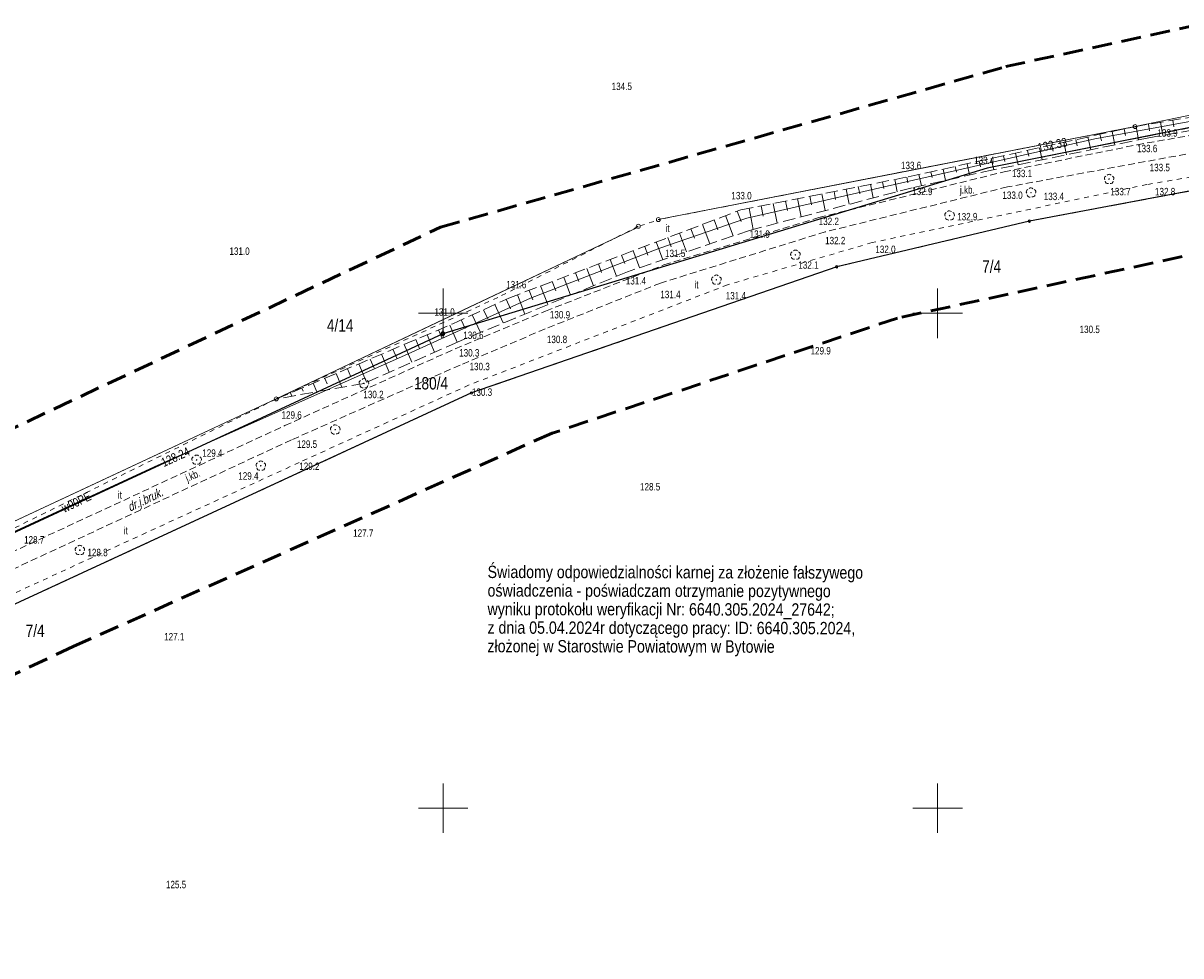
# Model space of a CAD drawing. Header units: metres. Extents: x 6443052 to 6445155, y 6013553 to 6014840.
# Tile 19 of 36: x 6443915 to 6444149, y 6013970 to 6014159. Entities that reach past the tile are written whole.
import ezdxf
from ezdxf.enums import TextEntityAlignment as Align

# ---------------------------------------------------------------- set-up
doc = ezdxf.new("R2010")
doc.units = ezdxf.units.M
doc.header["$MEASUREMENT"] = 0
for name, pattern in [('L_0_03', [2, 1, -1]), ('L_0_05', [3.5, 2.5, -1]), ('L_0_06', [4, 3, -1]), ('L_0_0C', [6, 4, -2]), ('L_0_56', [2.1, 1.4, -0.7]), ('L_0_AD', [0])]:
    doc.linetypes.add(name, pattern=pattern)
doc.layers.get('0').update_dxf_attribs({"linetype": 'CONTINUOUS', "lineweight": 18})
for name, color, linetype, lineweight in [('131_Punkt_osnowy_pomiarowej', 7, 'CONTINUOUS', 18), ('202_punkt_graniczny', 7, 'CONTINUOUS', 18), ('203_punkt_graniczny', 7, 'CONTINUOUS', 18), ('211_numer_dzialki_ewidencyjnej', 96, 'CONTINUOUS', 18), ('217_kontur_klasyfikacyjny', 3, 'L_0_06', 18), ('218_kontur_uzytku_gruntowego', 3, 'L_0_06', 18), ('219_dzialka_ewidencyjna', 96, 'CONTINUOUS', 25), ('luk_G_DRO', 7, 'L_0_56', 18), ('luk_G_SIE_W', 5, 'CONTINUOUS', 18), ('luk_G_SKA', 7, 'L_0_05', 18), ('Ramka_wewn_2_i_opis', 7, 'CONTINUOUS', 18), ('siatka', 7, 'CONTINUOUS', 18), ('slup_odzysk', 7, 'CONTINUOUS', 18), ('srednie_nap_pomiar', 1, 'L_0_AD', 18), ('uzytek_pomiar', 7, 'L_0_03', 18), ('Uzytki_gruntowe_POMIOERZONE', 7, 'L_0_03', 18), ('wys_odzysk', 7, 'CONTINUOUS', 18), ('ZAKRES', 212, 'L_0_0C', 50)]:
    doc.layers.add(name, color=color, linetype=linetype, lineweight=lineweight)
doc.styles.add('Arial CE', font='Arial CE.ttf')
doc.linetypes.add('L_0_AD_SHX_E', pattern='A,0,-1.2,-2.4,-2.4,-2.4,-2.4,-2.4,[17,STARKOWO_STARKÓWKO.shx,S=0.1,R=0,X=0,Y=0],-2.4,[18,STARKOWO_STARKÓWKO.shx,S=0.1,R=0,X=0,Y=0],-2.4,[19,STARKOWO_STARKÓWKO.shx,S=0.1,R=0,X=0,Y=0],-2.4,-2.4,-1.2', length=24)
doc.linetypes.add('L_0_AD_SHX_S', pattern='A,0,-1.2,-2.4,-2.4,[13,STARKOWO_STARKÓWKO.shx,S=0.1,R=0,X=0,Y=0],-2.4,[14,STARKOWO_STARKÓWKO.shx,S=0.1,R=0,X=0,Y=0],-2.4,[15,STARKOWO_STARKÓWKO.shx,S=0.1,R=0,X=0,Y=0],-2.4,[16,STARKOWO_STARKÓWKO.shx,S=0.1,R=0,X=0,Y=0],-2.4,-2.4,-2.4,-2.4,-1.2', length=24)

msp = doc.modelspace()

# ---------------------------------------------------------------- hatches: boundary and pattern name
at = {"layer": '203_punkt_graniczny', "linetype": 'Continuous', "lineweight": 18}
msp.add_hatch(color=256, dxfattribs=at).paths.add_polyline_path([(6444110.04, 6014129.3, 1), (6444110.04, 6014129.39, 1)])

# ---------------------------------------------------------------- linework, layer by layer
at = {"layer": '131_Punkt_osnowy_pomiarowej', "linetype": 'Continuous', "lineweight": 18}
msp.add_line((6443999.97, 6014096.25), (6443999.97, 6014096.75), dxfattribs=at)
at = {"layer": '131_Punkt_osnowy_pomiarowej', "lineweight": 18}
msp.add_circle((6443999.97, 6014095.88), 0.375, dxfattribs=at)
at = {"layer": '202_punkt_graniczny', "lineweight": 18}
for centre in [(6444118.54, 6014118.63), (6444079.59, 6014109.4), (6443999.95, 6014095.87), (6444005.74, 6014083.9)]:
    msp.add_circle(centre, 0.25, dxfattribs=at)
at = {"layer": '203_punkt_graniczny', "lineweight": 18}
msp.add_circle((6444110.04, 6014129.35), 0.045, dxfattribs=at)
at = {"layer": 'luk_G_DRO', "lineweight": 18}
for p, q in [((6444020.72, 6014100.45), (6444044.62, 6014109.76)), ((6444020.72, 6014100.45), (6444044.62, 6014109.76)), ((6444043.97, 6014106.12), (6444020.65, 6014096.85)), ((6444043.97, 6014106.12), (6444020.65, 6014096.85)), ((6444002.43, 6014092.83), (6444020.72, 6014100.45)), ((6444002.43, 6014092.83), (6444020.72, 6014100.45)), ((6444020.65, 6014096.85), (6444003.44, 6014089.53)), ((6444020.65, 6014096.85), (6444003.44, 6014089.53))]:
    msp.add_line(p, q, dxfattribs=at)
at = {"layer": 'luk_G_SIE_W', "linetype": 'Continuous', "lineweight": 18}
for p, q in [((6444017.69, 6014103.04), (6444043.63, 6014113.08)), ((6444017.69, 6014103.04), (6444043.63, 6014113.08)), ((6443992.92, 6014091.78), (6444017.69, 6014103.04)), ((6443992.92, 6014091.78), (6444017.69, 6014103.04))]:
    msp.add_line(p, q, dxfattribs=at)
at = {"layer": 'luk_G_SKA', "linetype": 'Continuous', "lineweight": 13}
for p, q in [((6444135.26, 6014136.71), (6444135.85, 6014134.07)), ((6444135.26, 6014136.71), (6444135.85, 6014134.07)), ((6444137.7, 6014137.26), (6444138, 6014135.91)), ((6444137.7, 6014137.26), (6444138, 6014135.91)), ((6444142.61, 6014138.19), (6444142.83, 6014136.87)), ((6444142.61, 6014138.19), (6444142.83, 6014136.87)), ((6444145.08, 6014138.6), (6444145.52, 6014135.97)), ((6444145.08, 6014138.6), (6444145.52, 6014135.97)), ((6444147.54, 6014139.01), (6444147.76, 6014137.7)), ((6444147.54, 6014139.01), (6444147.76, 6014137.7)), ((6444125.5, 6014134.55), (6444126.05, 6014132.04)), ((6444125.5, 6014134.55), (6444126.05, 6014132.04)), ((6444127.94, 6014135.09), (6444128.22, 6014133.82)), ((6444127.94, 6014135.09), (6444128.22, 6014133.82)), ((6444130.38, 6014135.63), (6444130.95, 6014133.05)), ((6444130.38, 6014135.63), (6444130.95, 6014133.05)), ((6444132.82, 6014136.17), (6444133.11, 6014134.87)), ((6444132.82, 6014136.17), (6444133.11, 6014134.87)), ((6444115.73, 6014132.38), (6444116.26, 6014130.02)), ((6444115.73, 6014132.38), (6444116.26, 6014130.02)), ((6444118.17, 6014132.92), (6444118.44, 6014131.72)), ((6444118.17, 6014132.92), (6444118.44, 6014131.72)), ((6444120.61, 6014133.46), (6444121.15, 6014131.03)), ((6444120.61, 6014133.46), (6444121.15, 6014131.03)), ((6444123.05, 6014134.01), (6444123.33, 6014132.77)), ((6444123.05, 6014134.01), (6444123.33, 6014132.77)), ((6444103.53, 6014129.67), (6444103.78, 6014128.53)), ((6444103.53, 6014129.67), (6444103.78, 6014128.53)), ((6444105.97, 6014130.22), (6444106.47, 6014127.93)), ((6444105.97, 6014130.22), (6444106.47, 6014127.93)), ((6444108.41, 6014130.76), (6444108.66, 6014129.61)), ((6444108.41, 6014130.76), (6444108.66, 6014129.61)), ((6444110.85, 6014131.3), (6444111.36, 6014129)), ((6444110.85, 6014131.3), (6444111.36, 6014129)), ((6444113.29, 6014131.84), (6444113.55, 6014130.67)), ((6444113.29, 6014131.84), (6444113.55, 6014130.67)), ((6444093.76, 6014127.51), (6444093.99, 6014126.36)), ((6444093.76, 6014127.51), (6444093.99, 6014126.36)), ((6444096.2, 6014128.05), (6444096.71, 6014125.79)), ((6444096.2, 6014128.05), (6444096.71, 6014125.79)), ((6444098.64, 6014128.59), (6444098.9, 6014127.46)), ((6444098.64, 6014128.59), (6444098.9, 6014127.46)), ((6444101.09, 6014129.13), (6444101.59, 6014126.86)), ((6444101.09, 6014129.13), (6444101.59, 6014126.86)), ((6444081.49, 6014125.1), (6444082.1, 6014122.03)), ((6444081.49, 6014125.1), (6444082.1, 6014122.03)), ((6444083.95, 6014125.59), (6444084.23, 6014124.13)), ((6444083.95, 6014125.59), (6444084.23, 6014124.13)), ((6444086.4, 6014126.07), (6444086.94, 6014123.3)), ((6444086.4, 6014126.07), (6444086.94, 6014123.3)), ((6444088.85, 6014126.55), (6444089.11, 6014125.24)), ((6444088.85, 6014126.55), (6444089.11, 6014125.24)), ((6444091.31, 6014127.03), (6444091.79, 6014124.57)), ((6444091.31, 6014127.03), (6444091.79, 6014124.57)), ((6444069.23, 6014122.69), (6444069.61, 6014120.77)), ((6444069.23, 6014122.69), (6444069.61, 6014120.77)), ((6444071.68, 6014123.18), (6444072.41, 6014119.49)), ((6444071.68, 6014123.18), (6444072.41, 6014119.49)), ((6444074.13, 6014123.66), (6444074.48, 6014121.89)), ((6444074.13, 6014123.66), (6444074.48, 6014121.89)), ((6444076.59, 6014124.14), (6444077.25, 6014120.76)), ((6444076.59, 6014124.14), (6444077.25, 6014120.76)), ((6444079.04, 6014124.62), (6444079.36, 6014123.01)), ((6444079.04, 6014124.62), (6444079.36, 6014123.01)), ((6444059.45, 6014120.63), (6444060.25, 6014118.53)), ((6444059.45, 6014120.63), (6444060.25, 6014118.53)), ((6444061.87, 6014121.25), (6444062.71, 6014116.94)), ((6444061.87, 6014121.25), (6444062.71, 6014116.94)), ((6444064.32, 6014121.73), (6444064.73, 6014119.65)), ((6444064.32, 6014121.73), (6444064.73, 6014119.65)), ((6444066.77, 6014122.21), (6444067.56, 6014118.21)), ((6444066.77, 6014122.21), (6444067.56, 6014118.21)), ((6444054.78, 6014118.86), (6444055.54, 6014116.84)), ((6444054.78, 6014118.86), (6444055.54, 6014116.84)), ((6444057.12, 6014119.75), (6444058.68, 6014115.63)), ((6444057.12, 6014119.75), (6444058.68, 6014115.63)), ((6444047.77, 6014116.19), (6444049.2, 6014112.43)), ((6444047.77, 6014116.19), (6444049.2, 6014112.43)), ((6444050.1, 6014117.08), (6444050.84, 6014115.15)), ((6444050.1, 6014117.08), (6444050.84, 6014115.15)), ((6444052.44, 6014117.97), (6444053.94, 6014114.03)), ((6444052.44, 6014117.97), (6444053.94, 6014114.03)), ((6444040.76, 6014113.52), (6444041.42, 6014111.77)), ((6444040.76, 6014113.52), (6444041.42, 6014111.77)), ((6444043.09, 6014114.41), (6444044.46, 6014110.83)), ((6444043.09, 6014114.41), (6444044.46, 6014110.83)), ((6444045.43, 6014115.3), (6444046.13, 6014113.46)), ((6444045.43, 6014115.3), (6444046.13, 6014113.46)), ((6444036.08, 6014111.74), (6444036.72, 6014110.08)), ((6444036.08, 6014111.74), (6444036.72, 6014110.08)), ((6444038.42, 6014112.63), (6444039.72, 6014109.22)), ((6444038.42, 6014112.63), (6444039.72, 6014109.22)), ((6444029.07, 6014109.08), (6444030.41, 6014105.57)), ((6444029.07, 6014109.08), (6444030.41, 6014105.57)), ((6444031.41, 6014109.97), (6444032.06, 6014108.24)), ((6444031.41, 6014109.97), (6444032.06, 6014108.24)), ((6444033.75, 6014110.86), (6444035.03, 6014107.47)), ((6444033.75, 6014110.86), (6444035.03, 6014107.47)), ((6444022.06, 6014106.41), (6444022.77, 6014104.56)), ((6444022.06, 6014106.41), (6444022.77, 6014104.56)), ((6444024.4, 6014107.3), (6444025.78, 6014103.66)), ((6444024.4, 6014107.3), (6444025.78, 6014103.66)), ((6444026.74, 6014108.19), (6444027.42, 6014106.4)), ((6444026.74, 6014108.19), (6444027.42, 6014106.4)), ((6444017.39, 6014104.63), (6444018.12, 6014102.71)), ((6444017.39, 6014104.63), (6444018.12, 6014102.71)), ((6444019.72, 6014105.52), (6444021.16, 6014101.75)), ((6444019.72, 6014105.52), (6444021.16, 6014101.75)), ((6444010.46, 6014101.78), (6444012.17, 6014098.04)), ((6444010.46, 6014101.78), (6444012.17, 6014098.04)), ((6444012.73, 6014102.82), (6444013.61, 6014100.91)), ((6444012.73, 6014102.82), (6444013.61, 6014100.91)), ((6444015.05, 6014103.74), (6444016.53, 6014099.84)), ((6444015.05, 6014103.74), (6444016.53, 6014099.84)), ((6444005.91, 6014099.69), (6444007.55, 6014096.12)), ((6444005.91, 6014099.69), (6444007.55, 6014096.12)), ((6444008.18, 6014100.73), (6444009.02, 6014098.91)), ((6444008.18, 6014100.73), (6444009.02, 6014098.91)), ((6444001.36, 6014097.62), (6444002.83, 6014094.16)), ((6444001.36, 6014097.62), (6444002.83, 6014094.16)), ((6444003.64, 6014098.65), (6444004.44, 6014096.91)), ((6444003.64, 6014098.65), (6444004.44, 6014096.91)), ((6443994.46, 6014094.68), (6443995.22, 6014092.91)), ((6443994.46, 6014094.68), (6443995.22, 6014092.91)), ((6443996.76, 6014095.66), (6443998.26, 6014092.14)), ((6443996.76, 6014095.66), (6443998.26, 6014092.14)), ((6443999.06, 6014096.64), (6443999.8, 6014094.9)), ((6443999.06, 6014096.64), (6443999.8, 6014094.9)), ((6443989.86, 6014092.72), (6443990.63, 6014090.91)), ((6443989.86, 6014092.72), (6443990.63, 6014090.91)), ((6443992.16, 6014093.7), (6443993.69, 6014090.12)), ((6443992.16, 6014093.7), (6443993.69, 6014090.12)), ((6443985.26, 6014090.76), (6443986.04, 6014088.92)), ((6443985.26, 6014090.76), (6443986.04, 6014088.92)), ((6443987.56, 6014091.74), (6443989.11, 6014088.09)), ((6443987.56, 6014091.74), (6443989.11, 6014088.09)), ((6443978.36, 6014087.82), (6443979.54, 6014085.04)), ((6443978.36, 6014087.82), (6443979.54, 6014085.04)), ((6443980.66, 6014088.8), (6443981.36, 6014087.14)), ((6443980.66, 6014088.8), (6443981.36, 6014087.14)), ((6443973.76, 6014085.86), (6443974.49, 6014084.14)), ((6443973.76, 6014085.86), (6443974.49, 6014084.14)), ((6443976.06, 6014086.84), (6443976.54, 6014085.72)), ((6443976.06, 6014086.84), (6443976.54, 6014085.72)), ((6443969.16, 6014083.9), (6443969.44, 6014083.24)), ((6443969.16, 6014083.9), (6443969.44, 6014083.24)), ((6443971.46, 6014084.88), (6443971.71, 6014084.29)), ((6443971.46, 6014084.88), (6443971.71, 6014084.29))]:
    msp.add_line(p, q, dxfattribs=at)
at = {"layer": 'luk_G_SKA', "linetype": 'L_0_05', "lineweight": 18}
for p, q in [((6444158.67, 6014138.23), (6444142.73, 6014135.49)), ((6444158.67, 6014138.23), (6444142.73, 6014135.49)), ((6444060.22, 6014120.92), (6444094.01, 6014127.56)), ((6444060.22, 6014120.92), (6444094.01, 6014127.56)), ((6444111.2, 6014128.97), (6444094.86, 6014125.38)), ((6444111.2, 6014128.97), (6444094.86, 6014125.38)), ((6444094.86, 6014125.38), (6444061.98, 6014116.75)), ((6444094.86, 6014125.38), (6444061.98, 6014116.75)), ((6444037.27, 6014108.39), (6444014.59, 6014099.04)), ((6444037.27, 6014108.39), (6444014.59, 6014099.04)), ((6444001.96, 6014097.88), (6444013.26, 6014103.06)), ((6444001.96, 6014097.88), (6444013.26, 6014103.06)), ((6444014.59, 6014099.04), (6444002.9, 6014094.19)), ((6444014.59, 6014099.04), (6444002.9, 6014094.19))]:
    msp.add_line(p, q, dxfattribs=at)
at = {"layer": 'siatka', "color": 7, "linetype": 'Continuous', "lineweight": 13}
for p, q in [((6444000, 6014095), (6444000, 6014105)), ((6444100, 6014095), (6444100, 6014105)), ((6443995, 6014100), (6444005, 6014100)), ((6444095, 6014100), (6444105, 6014100)), ((6444000, 6013995), (6444000, 6014005)), ((6444100, 6013995), (6444100, 6014005)), ((6443995, 6014000), (6444005, 6014000)), ((6444095, 6014000), (6444105, 6014000))]:
    msp.add_line(p, q, dxfattribs=at)
at = {"layer": 'Uzytki_gruntowe_POMIOERZONE', "lineweight": 18}
msp.add_line((6444324.81, 6014157.3), (6444142.32, 6014126.02), dxfattribs=at)
msp.add_line((6444324.81, 6014157.3), (6444142.32, 6014126.02), dxfattribs=at)
at = {"layer": 'ZAKRES', "lineweight": 50}
for p, q in [((6444113.75, 6014149.84), (6444401.62, 6014212.63)), ((6444091.88, 6014099.04), (6444022.03, 6014075.76)), ((6443925.37, 6014032.72), (6443488.63, 6013828.81))]:
    msp.add_line(p, q, dxfattribs=at)

# ---------------------------------------------------------------- texts
at = {"layer": '211_numer_dzialki_ewidencyjnej', "style": 'Arial CE', "width": 0.79}
for s, p in [('7/4', (6444109, 6014110.7)), ('4/14', (6443976.5, 6014098.8)), ('180/4', (6443994.1, 6014087.1)), ('7/4', (6443915.6, 6014037.1))]:
    msp.add_text(s, height=2.5, dxfattribs=at).set_placement(p, align=Align.TOP_LEFT)
at = {"layer": 'luk_G_DRO', "style": 'Arial CE', "width": 0.78}
msp.add_text('j.kb.', height=1.5, dxfattribs=at).set_placement((6444104.5, 6014125.7), align=Align.TOP_LEFT)
msp.add_text('j.kb.', height=1.5, rotation=23.5, dxfattribs=at).set_placement((6443947.7, 6014067.3), align=Align.TOP_LEFT)
at = {"layer": 'luk_G_DRO', "style": 'Arial CE', "oblique": 15, "width": 0.78}
msp.add_text('dr.j.bruk.', height=1.8, rotation=25.7, dxfattribs=at).set_placement((6443935.91, 6014061.5), align=Align.TOP_LEFT)
at = {"layer": 'luk_G_SIE_W', "style": 'Arial CE', "width": 0.78}
for s, rotation, p in [('132.33', 11.8, (6444120.07, 6014134.3)), ('128.24', 24.4, (6443942.78, 6014070.55)), ('w90PE', 26.2, (6443922.65, 6014061.26)), ('w90PE', 26.2, (6443922.65, 6014061.26))]:
    msp.add_text(s, height=1.8, rotation=rotation, dxfattribs=at).set_placement(p, align=Align.TOP_LEFT)
at = {"layer": 'Ramka_wewn_2_i_opis', "color": 1, "style": 'Arial CE', "width": 0.82}
for s, p in [('Świadomy odpowiedzialności karnej za złożenie fałszywego', (6444009, 6014049)), ('oświadczenia - poświadczam otrzymanie pozytywnego', (6444008.99, 6014045.25)), ('wyniku protokołu weryfikacji Nr: 6640.305.2024_27642;', (6444008.99, 6014041.5)), ('z dnia 05.04.2024r dotyczącego pracy: ID: 6640.305.2024, ', (6444008.98, 6014037.75)), ('złożonej w Starostwie Powiatowym w Bytowie ', (6444008.97, 6014034))]:
    msp.add_text(s, height=2.5, rotation=359.9, dxfattribs=at).set_placement(p, align=Align.TOP_LEFT)
at = {"layer": 'uzytek_pomiar', "style": 'Arial CE', "width": 0.83}
for p in [(6444044.96, 6014117.95), (6444050.79, 6014106.52), (6443934.21, 6014064.05), (6443935.41, 6014056.83)]:
    msp.add_text('it', height=1.5, dxfattribs=at).set_placement(p, align=Align.TOP_LEFT)
at = {"layer": 'wys_odzysk', "style": 'Arial CE', "width": 0.78}
for s, p in [('134.5', (6444034.09, 6014146.62)), ('134.5', (6444034.09, 6014146.62)), ('133.9', (6444144.43, 6014137.19)), ('133.9', (6444144.43, 6014137.19)), ('133.6', (6444140.32, 6014134.05)), ('133.6', (6444140.32, 6014134.05)), ('133.6', (6444092.58, 6014130.63)), ('133.6', (6444092.58, 6014130.63)), ('133.4', (6444107.37, 6014131.65)), ('133.4', (6444107.37, 6014131.65)), ('133.5', (6444142.87, 6014130.21)), ('133.5', (6444142.87, 6014130.21)), ('133.1', (6444115.01, 6014129.01)), ('133.1', (6444115.01, 6014129.01)), ('132.9', (6444094.86, 6014125.38)), ('132.9', (6444094.86, 6014125.38)), ('133.7', (6444134.92, 6014125.34)), ('133.7', (6444134.92, 6014125.34)), ('132.8', (6444143.95, 6014125.34)), ('132.8', (6444143.95, 6014125.34)), ('133.0', (6444058.29, 6014124.53)), ('133.0', (6444058.29, 6014124.53)), ('133.0', (6444113.09, 6014124.61)), ('133.0', (6444113.09, 6014124.61)), ('133.4', (6444121.45, 6014124.37)), ('133.4', (6444121.45, 6014124.37)), ('132.2', (6444075.95, 6014119.33)), ('132.2', (6444075.95, 6014119.33)), ('132.9', (6444103.95, 6014120.28)), ('132.9', (6444103.95, 6014120.28)), ('131.9', (6444061.98, 6014116.75)), ('131.9', (6444061.98, 6014116.75)), ('131.0', (6443956.8, 6014113.3)), ('131.0', (6443956.8, 6014113.3)), ('132.2', (6444077.24, 6014115.44)), ('132.2', (6444077.24, 6014115.44)), ('132.0', (6444087.4, 6014113.67)), ('132.0', (6444087.4, 6014113.67)), ('131.5', (6444044.88, 6014112.86)), ('131.5', (6444044.88, 6014112.86)), ('132.1', (6444071.83, 6014110.51)), ('132.1', (6444071.83, 6014110.51)), ('131.6', (6444012.75, 6014106.54)), ('131.6', (6444012.75, 6014106.54)), ('131.4', (6444036.94, 6014107.32)), ('131.4', (6444036.94, 6014107.32)), ('131.4', (6444043.92, 6014104.55)), ('131.4', (6444043.92, 6014104.55)), ('131.4', (6444057.15, 6014104.31)), ('131.4', (6444057.15, 6014104.31)), ('131.0', (6443998.25, 6014101.01)), ('131.0', (6443998.25, 6014101.01)), ('130.9', (6444021.59, 6014100.46)), ('130.9', (6444021.59, 6014100.46)), ('130.5', (6444128.7, 6014097.5)), ('130.5', (6444128.7, 6014097.5)), ('130.6', (6444004.09, 6014096.31)), ('130.6', (6444004.09, 6014096.31)), ('130.8', (6444020.99, 6014095.47)), ('130.8', (6444020.99, 6014095.47)), ('130.3', (6444003.25, 6014092.76)), ('130.3', (6444003.25, 6014092.76)), ('129.9', (6444074.3, 6014093.18)), ('129.9', (6444074.3, 6014093.18)), ('130.3', (6444005.35, 6014090)), ('130.3', (6444005.35, 6014090)), ('130.2', (6443983.88, 6014084.34)), ('130.2', (6443983.88, 6014084.34)), ('130.3', (6444005.83, 6014084.82)), ('130.3', (6444005.83, 6014084.82)), ('129.6', (6443967.33, 6014080.19)), ('129.6', (6443967.33, 6014080.19)), ('129.5', (6443970.44, 6014074.31)), ('129.5', (6443970.44, 6014074.31)), ('129.4', (6443951.31, 6014072.51)), ('129.4', (6443951.31, 6014072.51)), ('129.2', (6443970.92, 6014069.84)), ('129.2', (6443970.92, 6014069.84)), ('129.4', (6443958.59, 6014067.88)), ('129.4', (6443958.59, 6014067.88)), ('128.5', (6444039.82, 6014065.7)), ('128.5', (6444039.82, 6014065.7)), ('128.7', (6443915.28, 6014054.97)), ('128.7', (6443915.28, 6014054.97)), ('127.7', (6443981.81, 6014056.33)), ('127.7', (6443981.81, 6014056.33)), ('128.8', (6443928.09, 6014052.41)), ('128.8', (6443928.09, 6014052.41)), ('127.1', (6443943.6, 6014035.4)), ('127.1', (6443943.6, 6014035.4)), ('125.5', (6443943.96, 6013985.31)), ('125.5', (6443943.96, 6013985.31))]:
    msp.add_text(s, height=1.5, dxfattribs=at).set_placement(p, align=Align.TOP_LEFT)

# ---------------------------------------------------------------- wipeouts: each hides what was drawn before it
at = {"color": 0, "linetype": 'Continuous', "lineweight": 13}
for points in [[(6444139.93, 6014137.34), (6444140.13, 6014137.39), (6444140.28, 6014137.54), (6444140.33, 6014137.74), (6444140.28, 6014137.94), (6444140.13, 6014138.09), (6444139.93, 6014138.14), (6444139.73, 6014138.09), (6444139.58, 6014137.94), (6444139.53, 6014137.74), (6444139.58, 6014137.54), (6444139.73, 6014137.39)], [(6444039.47, 6014117.18), (6444039.67, 6014117.23), (6444039.82, 6014117.38), (6444039.87, 6014117.58), (6444039.82, 6014117.78), (6444039.67, 6014117.93), (6444039.47, 6014117.98), (6444039.27, 6014117.93), (6444039.12, 6014117.78), (6444039.07, 6014117.58), (6444039.12, 6014117.38), (6444039.27, 6014117.23)], [(6444043.52, 6014118.54), (6444043.72, 6014118.59), (6444043.87, 6014118.74), (6444043.92, 6014118.94), (6444043.87, 6014119.14), (6444043.72, 6014119.29), (6444043.52, 6014119.34), (6444043.32, 6014119.29), (6444043.17, 6014119.14), (6444043.12, 6014118.94), (6444043.17, 6014118.74), (6444043.32, 6014118.59)], [(6443966.26, 6014082.31), (6443966.46, 6014082.36), (6443966.61, 6014082.51), (6443966.66, 6014082.71), (6443966.61, 6014082.91), (6443966.46, 6014083.06), (6443966.26, 6014083.11), (6443966.06, 6014083.06), (6443965.91, 6014082.91), (6443965.86, 6014082.71), (6443965.91, 6014082.51), (6443966.06, 6014082.36)]]:
    msp.add_wipeout(points, dxfattribs=at)
at = {"color": 0, "linetype": 'Continuous', "lineweight": 18}
for points in [[(6444055.25, 6014105.76), (6444055.75, 6014105.89), (6444056.12, 6014106.26), (6444056.26, 6014106.77), (6444056.12, 6014107.28), (6444055.75, 6014107.65), (6444055.25, 6014107.78), (6444054.74, 6014107.65), (6444054.37, 6014107.28), (6444054.23, 6014106.77), (6444054.37, 6014106.26), (6444054.74, 6014105.89)], [(6443978.19, 6014075.48), (6443978.7, 6014075.61), (6443979.07, 6014075.98), (6443979.2, 6014076.49), (6443979.07, 6014077), (6443978.7, 6014077.37), (6443978.19, 6014077.5), (6443977.68, 6014077.37), (6443977.31, 6014077), (6443977.18, 6014076.49), (6443977.31, 6014075.98), (6443977.68, 6014075.61)]]:
    msp.add_wipeout(points, dxfattribs=at)

# ---------------------------------------------------------------- next in the draw order: hatches: boundary and pattern name
at = {"linetype": 'Continuous', "lineweight": 18}
for points in [[(6444055.25, 6014106.71, 1), (6444055.25, 6014106.83, 1)], [(6443978.19, 6014076.43, 1), (6443978.19, 6014076.55, 1)]]:
    msp.add_hatch(color=0, dxfattribs=at).paths.add_polyline_path(points)

# ---------------------------------------------------------------- next in the draw order: linework, layer by layer
at = {"color": 0, "linetype": 'Continuous', "lineweight": 13}
for centre in [(6444139.93, 6014137.74), (6444039.47, 6014117.58), (6444043.52, 6014118.94), (6443966.26, 6014082.71)]:
    msp.add_circle(centre, 0.4, dxfattribs=at)
at = {"color": 0, "linetype": 'Continuous', "lineweight": 18}
for centre in [(6444055.25, 6014106.77), (6443978.19, 6014076.49)]:
    msp.add_circle(centre, 0.0566, dxfattribs=at)
for centre, radius, start, end in [((6444054.77, 6014106.93), 0.48, 112.249, 214.992), ((6444054.99, 6014106.41), 0.54, 188.427, 280.4915), ((6444055.25, 6014107.21), 0.54, 41.9872, 135), ((6444055.57, 6014106.37), 0.48, 255.9638, 357.6141), ((6444055.73, 6014106.91), 0.5, 328.2405, 68.6294), ((6443977.71, 6014076.65), 0.48, 112.249, 214.992), ((6443977.93, 6014076.13), 0.54, 188.427, 280.4915), ((6443978.19, 6014076.93), 0.54, 41.9872, 135), ((6443978.51, 6014076.09), 0.48, 255.9638, 357.6141), ((6443978.67, 6014076.63), 0.5, 328.2405, 68.6294)]:
    msp.add_arc(centre, radius, start, end, dxfattribs=at)
at = {"layer": '217_kontur_klasyfikacyjny', "lineweight": 18}
for p, q in [((6444110.04, 6014129.35), (6444219.65, 6014151.18)), ((6444079.59, 6014109.4), (6444005.74, 6014083.9))]:
    msp.add_line(p, q, dxfattribs=at)
at = {"layer": '218_kontur_uzytku_gruntowego', "lineweight": 18}
for p, q in [((6444219.65, 6014151.18), (6444110.04, 6014129.35)), ((6444110.04, 6014129.35), (6444219.65, 6014151.18)), ((6444005.74, 6014083.9), (6444079.59, 6014109.4)), ((6444079.59, 6014109.4), (6444005.74, 6014083.9))]:
    msp.add_line(p, q, dxfattribs=at)
at = {"layer": '219_dzialka_ewidencyjna', "linetype": 'Continuous', "lineweight": 25}
for p, q in [((6444273.57, 6014161.93), (6444110.04, 6014129.35)), ((6444079.59, 6014109.4), (6444005.74, 6014083.9))]:
    msp.add_line(p, q, dxfattribs=at)
at = {"layer": 'luk_G_DRO', "lineweight": 18}
msp.add_line((6444140.32, 6014134.05), (6444172.25, 6014139.67), dxfattribs=at)
msp.add_line((6444140.32, 6014134.05), (6444172.25, 6014139.67), dxfattribs=at)
at = {"layer": 'luk_G_SIE_W', "linetype": 'Continuous', "lineweight": 18}
for p, q in [((6444131.76, 6014135.24), (6444214.69, 6014150.48)), ((6444131.76, 6014135.24), (6444214.69, 6014150.48)), ((6444043.63, 6014113.08), (6444061.42, 6014119.23)), ((6444043.63, 6014113.08), (6444061.42, 6014119.23))]:
    msp.add_line(p, q, dxfattribs=at)
at = {"layer": 'luk_G_SKA', "linetype": 'L_0_05', "lineweight": 18}
for p, q in [((6444139.76, 6014137.71), (6444168.37, 6014142.49)), ((6444139.76, 6014137.71), (6444168.37, 6014142.49)), ((6444013.26, 6014103.06), (6444060.22, 6014120.92)), ((6444013.26, 6014103.06), (6444060.22, 6014120.92)), ((6444061.98, 6014116.75), (6444037.27, 6014108.39)), ((6444061.98, 6014116.75), (6444037.27, 6014108.39))]:
    msp.add_line(p, q, dxfattribs=at)
at = {"layer": 'luk_G_SKA', "linetype": 'Continuous', "lineweight": 13}
for p, q in [((6444140.14, 6014137.78), (6444140.6, 6014135.05)), ((6444140.14, 6014137.78), (6444140.6, 6014135.05)), ((6443966.86, 6014082.92), (6443966.88, 6014082.86)), ((6443966.86, 6014082.92), (6443966.88, 6014082.86))]:
    msp.add_line(p, q, dxfattribs=at)
at = {"layer": 'slup_odzysk', "linetype": 'L_0_03', "lineweight": 18}
msp.add_line((6444039.75, 6014117.64), (6444043.27, 6014118.8), dxfattribs=at)
at = {"layer": 'srednie_nap_pomiar', "linetype": 'Continuous'}
msp.add_line((6444139.93, 6014137.74), (6444226.11, 6014155.54), dxfattribs=at)
at = {"layer": 'srednie_nap_pomiar', "linetype": 'L_0_AD_SHX_S'}
for p, q in [((6444139.93, 6014137.74), (6444183.02, 6014146.64)), ((6444043.52, 6014118.94), (6444091.72, 6014128.34))]:
    msp.add_line(p, q, dxfattribs=at)
at = {"layer": 'srednie_nap_pomiar', "linetype": 'L_0_AD_SHX_E'}
msp.add_line((6444002.73, 6014100), (6444039.2, 6014117.3), dxfattribs=at)
at = {"layer": 'uzytek_pomiar', "lineweight": 18}
msp.add_line((6444039.47, 6014117.58), (6444011.1, 6014103.2), dxfattribs=at)
at = {"layer": 'Uzytki_gruntowe_POMIOERZONE', "lineweight": 18}
msp.add_line((6444057.52, 6014105.76), (6444005.26, 6014085.51), dxfattribs=at)
msp.add_line((6444057.52, 6014105.76), (6444005.26, 6014085.51), dxfattribs=at)

# ---------------------------------------------------------------- next in the draw order: wipeouts: each hides what was drawn before it
at = {"color": 0, "linetype": 'Continuous', "lineweight": 18}
for points in [[(6444134.67, 6014126.1), (6444135.18, 6014126.23), (6444135.55, 6014126.61), (6444135.68, 6014127.11), (6444135.55, 6014127.62), (6444135.18, 6014127.99), (6444134.67, 6014128.12), (6444134.17, 6014127.99), (6444133.79, 6014127.62), (6444133.66, 6014127.11), (6444133.79, 6014126.61), (6444134.17, 6014126.23)], [(6444118.87, 6014123.37), (6444119.38, 6014123.5), (6444119.75, 6014123.87), (6444119.88, 6014124.38), (6444119.75, 6014124.89), (6444119.38, 6014125.26), (6444118.87, 6014125.39), (6444118.36, 6014125.26), (6444117.99, 6014124.89), (6444117.86, 6014124.38), (6444117.99, 6014123.87), (6444118.36, 6014123.5)], [(6444102.4, 6014118.73), (6444102.91, 6014118.87), (6444103.28, 6014119.24), (6444103.41, 6014119.74), (6444103.28, 6014120.25), (6444102.91, 6014120.62), (6444102.4, 6014120.76), (6444101.9, 6014120.62), (6444101.52, 6014120.25), (6444101.39, 6014119.74), (6444101.52, 6014119.24), (6444101.9, 6014118.87)], [(6444071.23, 6014110.79), (6444071.74, 6014110.92), (6444072.11, 6014111.29), (6444072.24, 6014111.8), (6444072.11, 6014112.31), (6444071.74, 6014112.68), (6444071.23, 6014112.81), (6444070.72, 6014112.68), (6444070.35, 6014112.31), (6444070.22, 6014111.8), (6444070.35, 6014111.29), (6444070.72, 6014110.92)], [(6443983.99, 6014084.81), (6443984.49, 6014084.95), (6443984.86, 6014085.32), (6443985, 6014085.82), (6443984.86, 6014086.33), (6443984.49, 6014086.7), (6443983.99, 6014086.84), (6443983.48, 6014086.7), (6443983.11, 6014086.33), (6443982.97, 6014085.82), (6443983.11, 6014085.32), (6443983.48, 6014084.95)], [(6443950.16, 6014069.36), (6443950.66, 6014069.49), (6443951.03, 6014069.86), (6443951.17, 6014070.37), (6443951.03, 6014070.88), (6443950.66, 6014071.25), (6443950.16, 6014071.38), (6443949.65, 6014071.25), (6443949.28, 6014070.88), (6443949.14, 6014070.37), (6443949.28, 6014069.86), (6443949.65, 6014069.49)], [(6443963.13, 6014068.17), (6443963.63, 6014068.31), (6443964.01, 6014068.68), (6443964.14, 6014069.18), (6443964.01, 6014069.69), (6443963.63, 6014070.06), (6443963.13, 6014070.2), (6443962.62, 6014070.06), (6443962.25, 6014069.69), (6443962.12, 6014069.18), (6443962.25, 6014068.68), (6443962.62, 6014068.31)], [(6443926.55, 6014051.11), (6443927.05, 6014051.25), (6443927.42, 6014051.62), (6443927.56, 6014052.13), (6443927.42, 6014052.63), (6443927.05, 6014053), (6443926.55, 6014053.14), (6443926.04, 6014053), (6443925.67, 6014052.63), (6443925.53, 6014052.13), (6443925.67, 6014051.62), (6443926.04, 6014051.25)]]:
    msp.add_wipeout(points, dxfattribs=at)

# ---------------------------------------------------------------- next in the draw order: hatches: boundary and pattern name
at = {"linetype": 'Continuous', "lineweight": 18}
for points in [[(6444134.67, 6014127.06, 1), (6444134.67, 6014127.17, 1)], [(6444118.87, 6014124.32, 1), (6444118.87, 6014124.44, 1)], [(6444102.4, 6014119.69, 1), (6444102.4, 6014119.8, 1)], [(6444071.23, 6014111.74, 1), (6444071.23, 6014111.86, 1)], [(6443983.99, 6014085.77, 1), (6443983.99, 6014085.88, 1)], [(6443950.16, 6014070.31, 1), (6443950.16, 6014070.43, 1)], [(6443963.13, 6014069.13, 1), (6443963.13, 6014069.24, 1)], [(6443926.55, 6014052.07, 1), (6443926.55, 6014052.18, 1)]]:
    msp.add_hatch(color=0, dxfattribs=at).paths.add_polyline_path(points)

# ---------------------------------------------------------------- next in the draw order: linework, layer by layer
at = {"color": 0, "linetype": 'Continuous', "lineweight": 18}
for centre in [(6444134.67, 6014127.11), (6444118.87, 6014124.38), (6444102.4, 6014119.74), (6444071.23, 6014111.8), (6443983.99, 6014085.82), (6443950.16, 6014070.37), (6443963.13, 6014069.18), (6443926.55, 6014052.13)]:
    msp.add_circle(centre, 0.0566, dxfattribs=at)
for centre, radius, start, end in [((6444134.19, 6014127.27), 0.48, 112.249, 214.992), ((6444134.67, 6014127.55), 0.54, 41.9872, 135), ((6444135.15, 6014127.25), 0.5, 328.2405, 68.6294), ((6444118.87, 6014124.82), 0.54, 41.9872, 135), ((6444134.41, 6014126.75), 0.54, 188.427, 280.4915), ((6444134.99, 6014126.71), 0.48, 255.9638, 357.6141), ((6444118.39, 6014124.54), 0.48, 112.249, 214.992), ((6444118.61, 6014124.02), 0.54, 188.427, 280.4915), ((6444119.19, 6014123.98), 0.48, 255.9638, 357.6141), ((6444119.35, 6014124.52), 0.5, 328.2405, 68.6294), ((6444101.92, 6014119.9), 0.48, 112.249, 214.992), ((6444102.4, 6014120.18), 0.54, 41.9872, 135), ((6444102.88, 6014119.88), 0.5, 328.2405, 68.6294), ((6444102.14, 6014119.38), 0.54, 188.427, 280.4915), ((6444102.72, 6014119.34), 0.48, 255.9638, 357.6141), ((6444070.75, 6014111.96), 0.48, 112.249, 214.992), ((6444070.97, 6014111.44), 0.54, 188.427, 280.4915), ((6444071.23, 6014112.24), 0.54, 41.9872, 135), ((6444071.55, 6014111.4), 0.48, 255.9638, 357.6141), ((6444071.71, 6014111.94), 0.5, 328.2405, 68.6294), ((6443983.51, 6014085.98), 0.48, 112.249, 214.992), ((6443983.73, 6014085.46), 0.54, 188.427, 280.4915), ((6443983.99, 6014086.26), 0.54, 41.9872, 135), ((6443984.31, 6014085.42), 0.48, 255.9638, 357.6141), ((6443984.47, 6014085.96), 0.5, 328.2405, 68.6294), ((6443950.16, 6014070.81), 0.54, 41.9872, 135), ((6443949.68, 6014070.53), 0.48, 112.249, 214.992), ((6443949.9, 6014070.01), 0.54, 188.427, 280.4915), ((6443950.48, 6014069.97), 0.48, 255.9638, 357.6141), ((6443950.64, 6014070.51), 0.5, 328.2405, 68.6294), ((6443962.65, 6014069.34), 0.48, 112.249, 214.992), ((6443963.13, 6014069.62), 0.54, 41.9872, 135), ((6443963.61, 6014069.32), 0.5, 328.2405, 68.6294), ((6443962.87, 6014068.82), 0.54, 188.427, 280.4915), ((6443963.45, 6014068.78), 0.48, 255.9638, 357.6141), ((6443926.07, 6014052.29), 0.48, 112.249, 214.992), ((6443926.55, 6014052.57), 0.54, 41.9872, 135), ((6443927.03, 6014052.27), 0.5, 328.2405, 68.6294), ((6443926.29, 6014051.77), 0.54, 188.427, 280.4915), ((6443926.87, 6014051.73), 0.48, 255.9638, 357.6141)]:
    msp.add_arc(centre, radius, start, end, dxfattribs=at)
at = {"layer": '217_kontur_klasyfikacyjny', "lineweight": 18}
for p, q in [((6443999.95, 6014095.87), (6444110.04, 6014129.35)), ((6444161.67, 6014126.69), (6444118.54, 6014118.63)), ((6444118.54, 6014118.63), (6444079.59, 6014109.4)), ((6443794.3, 6014000.41), (6443999.95, 6014095.87)), ((6444005.74, 6014083.9), (6443852.12, 6014012.87))]:
    msp.add_line(p, q, dxfattribs=at)
at = {"layer": '218_kontur_uzytku_gruntowego', "lineweight": 18}
for p, q in [((6444110.04, 6014129.35), (6443999.95, 6014095.87)), ((6443999.95, 6014095.87), (6444110.04, 6014129.35)), ((6444118.54, 6014118.63), (6444161.67, 6014126.69)), ((6444161.67, 6014126.69), (6444118.54, 6014118.63)), ((6444079.59, 6014109.4), (6444118.54, 6014118.63)), ((6444118.54, 6014118.63), (6444079.59, 6014109.4)), ((6443999.95, 6014095.87), (6443794.3, 6014000.41)), ((6443794.3, 6014000.41), (6443999.95, 6014095.87)), ((6443852.12, 6014012.87), (6444005.74, 6014083.9)), ((6444005.74, 6014083.9), (6443852.12, 6014012.87))]:
    msp.add_line(p, q, dxfattribs=at)
at = {"layer": '219_dzialka_ewidencyjna', "linetype": 'Continuous', "lineweight": 25}
for p, q in [((6444110.04, 6014129.35), (6443999.95, 6014095.87)), ((6444161.67, 6014126.69), (6444118.54, 6014118.63)), ((6444118.54, 6014118.63), (6444079.59, 6014109.4)), ((6443999.95, 6014095.87), (6443794.3, 6014000.41)), ((6444005.74, 6014083.9), (6443852.12, 6014012.87))]:
    msp.add_line(p, q, dxfattribs=at)
at = {"layer": 'luk_G_DRO', "lineweight": 18}
for p, q in [((6444172.92, 6014136.33), (6444114.09, 6014125.53)), ((6444172.92, 6014136.33), (6444114.09, 6014125.53)), ((6444113.44, 6014128.6), (6444140.32, 6014134.05)), ((6444113.44, 6014128.6), (6444140.32, 6014134.05)), ((6444075.95, 6014119.33), (6444113.44, 6014128.6)), ((6444075.95, 6014119.33), (6444113.44, 6014128.6)), ((6444114.09, 6014125.53), (6444077.28, 6014116.46)), ((6444114.09, 6014125.53), (6444077.28, 6014116.46)), ((6444044.62, 6014109.76), (6444075.95, 6014119.33)), ((6444044.62, 6014109.76), (6444075.95, 6014119.33)), ((6444077.28, 6014116.46), (6444043.97, 6014106.12)), ((6444077.28, 6014116.46), (6444043.97, 6014106.12)), ((6443967.98, 6014077.3), (6444002.43, 6014092.83)), ((6443967.98, 6014077.3), (6444002.43, 6014092.83)), ((6444003.44, 6014089.53), (6443969.37, 6014074.43)), ((6444003.44, 6014089.53), (6443969.37, 6014074.43)), ((6443887.79, 6014040.11), (6443967.98, 6014077.3)), ((6443887.79, 6014040.11), (6443967.98, 6014077.3)), ((6443969.37, 6014074.43), (6443889.42, 6014037.33)), ((6443969.37, 6014074.43), (6443889.42, 6014037.33))]:
    msp.add_line(p, q, dxfattribs=at)
at = {"layer": 'luk_G_SIE_W', "linetype": 'Continuous', "lineweight": 18}
for p, q in [((6444061.42, 6014119.23), (6444131.76, 6014135.24)), ((6444061.42, 6014119.23), (6444131.76, 6014135.24)), ((6443941.59, 6014069), (6443992.92, 6014091.78)), ((6443941.59, 6014069), (6443992.92, 6014091.78)), ((6443893.37, 6014046.77), (6443941.59, 6014069)), ((6443893.37, 6014046.77), (6443941.59, 6014069))]:
    msp.add_line(p, q, dxfattribs=at)
at = {"layer": 'luk_G_SKA', "linetype": 'L_0_05', "lineweight": 18}
for p, q in [((6444094.01, 6014127.56), (6444139.76, 6014137.71)), ((6444094.01, 6014127.56), (6444139.76, 6014137.71)), ((6444142.73, 6014135.49), (6444111.2, 6014128.97)), ((6444142.73, 6014135.49), (6444111.2, 6014128.97)), ((6443966.3, 6014082.69), (6444001.96, 6014097.88)), ((6443966.3, 6014082.69), (6444001.96, 6014097.88)), ((6444002.9, 6014094.19), (6443983.99, 6014085.83)), ((6444002.9, 6014094.19), (6443983.99, 6014085.83)), ((6443983.99, 6014085.83), (6443966.3, 6014082.69)), ((6443983.99, 6014085.83), (6443966.3, 6014082.69))]:
    msp.add_line(p, q, dxfattribs=at)
at = {"layer": 'luk_G_SKA', "linetype": 'Continuous', "lineweight": 13}
msp.add_line((6443982.96, 6014089.78), (6443984.54, 6014086.07), dxfattribs=at)
msp.add_line((6443982.96, 6014089.78), (6443984.54, 6014086.07), dxfattribs=at)
at = {"layer": 'srednie_nap_pomiar', "linetype": 'Continuous'}
for p, q in [((6444043.52, 6014118.94), (6444139.93, 6014137.74)), ((6443966.26, 6014082.71), (6444039.2, 6014117.3)), ((6443886.41, 6014045.39), (6443966.26, 6014082.71))]:
    msp.add_line(p, q, dxfattribs=at)
at = {"layer": 'srednie_nap_pomiar', "linetype": 'L_0_AD_SHX_E'}
for p, q in [((6444091.72, 6014128.34), (6444139.93, 6014137.74)), ((6443926.33, 6014064.05), (6443966.26, 6014082.71))]:
    msp.add_line(p, q, dxfattribs=at)
at = {"layer": 'srednie_nap_pomiar', "linetype": 'L_0_AD_SHX_S'}
for p, q in [((6443966.26, 6014082.71), (6444002.73, 6014100)), ((6443886.41, 6014045.39), (6443926.33, 6014064.05))]:
    msp.add_line(p, q, dxfattribs=at)
at = {"layer": 'uzytek_pomiar', "lineweight": 18}
for p, q in [((6444139.93, 6014137.74), (6444043.52, 6014118.94)), ((6444011.1, 6014103.2), (6443966.26, 6014082.71))]:
    msp.add_line(p, q, dxfattribs=at)
at = {"layer": 'Uzytki_gruntowe_POMIOERZONE', "lineweight": 18}
for p, q in [((6444142.32, 6014126.02), (6444086.74, 6014114.29)), ((6444142.32, 6014126.02), (6444086.74, 6014114.29)), ((6444086.74, 6014114.29), (6444057.52, 6014105.76)), ((6444086.74, 6014114.29), (6444057.52, 6014105.76)), ((6444005.26, 6014085.51), (6443970.92, 6014069.85)), ((6444005.26, 6014085.51), (6443970.92, 6014069.85)), ((6443966.3, 6014082.69), (6443905.37, 6014052.7)), ((6443966.3, 6014082.69), (6443905.37, 6014052.7)), ((6443970.92, 6014069.85), (6443888.63, 6014032.11)), ((6443970.92, 6014069.85), (6443888.63, 6014032.11))]:
    msp.add_line(p, q, dxfattribs=at)
at = {"layer": 'ZAKRES', "lineweight": 50}
for p, q in [((6444419.26, 6014169.59), (6444091.88, 6014099.04)), ((6443999.45, 6014117.38), (6444113.75, 6014149.84)), ((6443693.24, 6013973.45), (6443999.45, 6014117.38)), ((6444022.03, 6014075.76), (6443925.37, 6014032.72))]:
    msp.add_line(p, q, dxfattribs=at)

doc.saveas('drawing.dxf')
